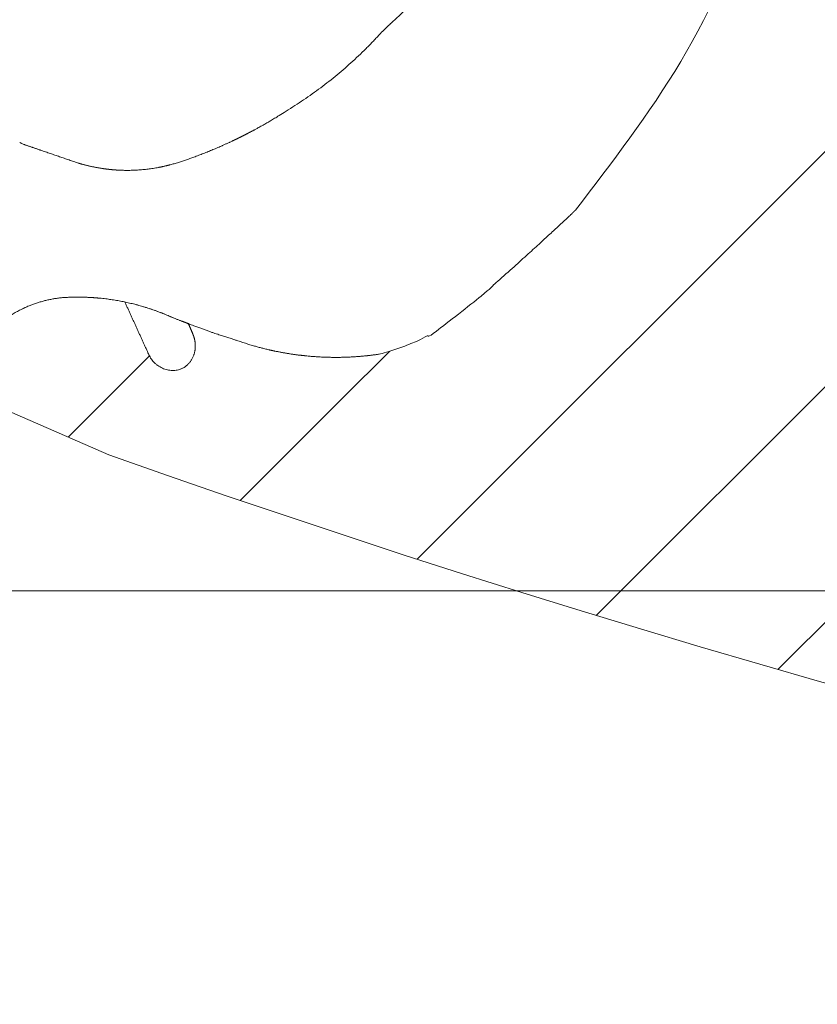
# Model space of a CAD drawing. Header units: metres. Extents: x -111 to 152, y -132 to 99.
# Tile 107 of 256: x -20.19 to -19.741, y -13.058 to -12.503. Entities that reach past the tile are written whole.
import ezdxf

# ---------------------------------------------------------------- set-up
doc = ezdxf.new("R2010")
doc.units = ezdxf.units.M
doc.linetypes.add('Achsen 01', pattern=[5.2915312, 3.175, -1.0580624, 0.3527044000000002, -0.7057644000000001])
doc.linetypes.add('gestrichelt - 01', pattern=[1.9999999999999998, 0.9999999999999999, -0.9999999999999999])
for name, color, linetype, lineweight in [('_EG (2D)', 7, 'Continuous', 9), ('_GRU (2D)', 7, 'Continuous', 9), ('AV1-Schnitt Achsen', 7, 'Achsen 01', 18)]:
    doc.layers.add(name, color=color, linetype=linetype, lineweight=lineweight)
doc.layers.add('AV1-Arbeitsbühne', color=7, linetype='gestrichelt - 01', lineweight=9, true_color=0xf20884)
doc.layers.add('AV1-Einrichtung', color=7, linetype='Continuous', lineweight=9, true_color=0xa6a6a6)

# ---------------------------------------------------------------- blocks, each defined once
blk = doc.blocks.new('Group-296')
at = {"color": 255, "transparency": 33554687}
blk.add_wipeout([(-20.131072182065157, -12.662254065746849), (-20.117786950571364, -12.69143558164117), (-20.116700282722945, -12.693594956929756), (-20.115282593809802, -12.695552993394), (-20.113570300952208, -12.697259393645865), (-20.11160738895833, -12.698670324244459), (-20.1094442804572, -12.699749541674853), (-20.10713654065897, -12.700469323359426), (-20.104743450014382, -12.70081117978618), (-20.10232648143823, -12.700766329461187), (-20.100773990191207, -12.700401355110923), (-20.099329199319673, -12.69988881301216), (-20.097992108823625, -12.699228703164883), (-20.09676271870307, -12.698421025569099), (-20.095641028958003, -12.697465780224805), (-20.09462703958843, -12.696362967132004), (-20.09372075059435, -12.695112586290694), (-20.092922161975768, -12.693714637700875), (-20.092523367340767, -12.69280697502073), (-20.092186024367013, -12.691887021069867), (-20.091910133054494, -12.690954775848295), (-20.09169569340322, -12.690010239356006), (-20.091542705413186, -12.689053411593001), (-20.091451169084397, -12.688084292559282), (-20.091421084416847, -12.68710288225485), (-20.09145245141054, -12.686109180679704), (-20.091493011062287, -12.685419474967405), (-20.091563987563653, -12.68473633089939), (-20.09166538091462, -12.684059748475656), (-20.0917971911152, -12.683389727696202), (-20.091959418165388, -12.682726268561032), (-20.09215206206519, -12.68206937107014), (-20.0923751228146, -12.681419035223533), (-20.092628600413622, -12.680775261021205), (-20.09525917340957, -12.67453654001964), (-20.105159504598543, -12.670605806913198), (-20.108294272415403, -12.669265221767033), (-20.111463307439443, -12.66800778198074), (-20.11466440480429, -12.66683436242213), (-20.117895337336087, -12.665745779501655), (-20.121153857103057, -12.664742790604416), (-20.124437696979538, -12.663826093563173), (-20.127744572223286, -12.662996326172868)], dxfattribs=at).dxf.layer = 'AV1-Einrichtung'
at = {"layer": 'AV1-Einrichtung', "transparency": 33554687}
blk.add_rational_spline([(-20.13107218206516, -12.66225406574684), (-20.12442956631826, -12.676844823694), (-20.11778695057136, -12.69143558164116), (-20.11354323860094, -12.70187790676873), (-20.10232648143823, -12.70076632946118), (-20.09590111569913, -12.69960156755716), (-20.09292216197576, -12.69371463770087), (-20.09120408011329, -12.69010856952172), (-20.09145245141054, -12.6861091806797), (-20.09155385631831, -12.68333723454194), (-20.09262860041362, -12.6807752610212), (-20.0939438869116, -12.67765590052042), (-20.09525917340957, -12.67453654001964), (-20.10020933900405, -12.67257117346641), (-20.10515950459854, -12.67060580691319), (-20.11767359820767, -12.66505779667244), (-20.13107218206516, -12.66225406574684)], [1, 1, 1, 0.8010296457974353, 1, 1, 1, 1, 1, 1, 1, 1, 1, 1, 1, 0.9944388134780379, 1], degree=2, knots=[0, 0, 0, 0.2659940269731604, 0.2659940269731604, 0.4158006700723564, 0.4158006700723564, 0.5241463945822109, 0.5241463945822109, 0.5897416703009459, 0.5897416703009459, 0.6351481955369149, 0.6351481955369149, 0.6904760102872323, 0.6904760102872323, 0.7775220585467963, 0.7775220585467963, 1, 1, 1], dxfattribs=at)
at = {"color": 255, "transparency": 33554687}
blk.add_wipeout([(-19.877417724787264, -12.610468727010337), (-19.870313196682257, -12.603318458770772), (-19.863267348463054, -12.596135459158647), (-19.856280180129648, -12.588919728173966), (-19.849351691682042, -12.581671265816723), (-19.842481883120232, -12.57439007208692), (-19.835670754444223, -12.56707614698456), (-19.828918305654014, -12.559729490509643), (-19.822224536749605, -12.552350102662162), (-19.815918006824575, -12.54532531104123), (-19.810327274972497, -12.53904244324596), (-19.805452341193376, -12.533501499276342), (-19.801293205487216, -12.528702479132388), (-19.79784986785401, -12.524645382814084), (-19.79512232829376, -12.521330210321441), (-19.79311058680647, -12.518756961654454), (-19.791814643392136, -12.516925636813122), (-19.79092105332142, -12.515532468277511), (-19.790116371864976, -12.514273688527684), (-19.789400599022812, -12.51314929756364), (-19.78877373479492, -12.512159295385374), (-19.788235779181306, -12.51130368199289), (-19.787786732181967, -12.510582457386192), (-19.78742659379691, -12.509995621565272), (-19.78715536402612, -12.509543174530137), (-19.785217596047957, -12.505859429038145), (-19.78340112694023, -12.50212901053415), (-19.781705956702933, -12.498351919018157), (-19.780132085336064, -12.494528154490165), (-19.778679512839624, -12.490657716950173), (-19.77734823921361, -12.486740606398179), (-19.776138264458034, -12.482776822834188), (-19.77504958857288, -12.478766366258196), (-19.774420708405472, -12.47404575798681), (-19.773926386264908, -12.46932156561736), (-19.773566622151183, -12.464593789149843), (-19.7733414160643, -12.45986242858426), (-19.773250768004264, -12.455127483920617), (-19.773294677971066, -12.450388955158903), (-19.77347314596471, -12.44564684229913), (-19.7737861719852, -12.440901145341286), (-19.77450893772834, -12.433811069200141), (-19.77500718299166, -12.430120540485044), (-19.77558606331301, -12.426447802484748), (-19.776245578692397, -12.422792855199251), (-19.776985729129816, -12.41915569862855), (-19.777806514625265, -12.415536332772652), (-19.77870793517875, -12.411934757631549), (-19.77968999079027, -12.408350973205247), (-19.780752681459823, -12.404784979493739), (-19.78125111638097, -12.403326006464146), (-19.781772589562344, -12.401773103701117), (-19.782317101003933, -12.400126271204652), (-19.78288465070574, -12.398385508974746), (-19.783475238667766, -12.396550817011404), (-19.78408886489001, -12.39462219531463), (-19.78472552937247, -12.392599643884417), (-19.785385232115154, -12.390483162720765), (-19.786139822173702, -12.388137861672), (-19.787061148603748, -12.385428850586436), (-19.788149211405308, -12.382356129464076), (-19.78940401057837, -12.378919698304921), (-19.79082554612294, -12.375119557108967), (-19.792413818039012, -12.370955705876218), (-19.794168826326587, -12.366428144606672), (-19.796090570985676, -12.361536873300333), (-19.797494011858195, -12.358246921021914), (-19.798803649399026, -12.354927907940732), (-19.80001948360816, -12.351579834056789), (-19.80114151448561, -12.348202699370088), (-19.802169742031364, -12.344796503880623), (-19.803104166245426, -12.341361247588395), (-19.8039447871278, -12.337896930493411), (-19.80469160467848, -12.334403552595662), (-19.80527151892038, -12.331294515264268), (-19.805813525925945, -12.327907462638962), (-19.806265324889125, -12.32451498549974), (-19.80662691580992, -12.321117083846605), (-19.80689829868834, -12.317713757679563), (-19.80707947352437, -12.314305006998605), (-19.807170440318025, -12.31089083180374), (-19.80717119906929, -12.307471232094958), (-19.807081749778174, -12.304046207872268), (-19.806879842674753, -12.30030911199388), (-19.806581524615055, -12.297817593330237), (-19.806193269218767, -12.295349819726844), (-19.805715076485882, -12.292905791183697), (-19.805146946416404, -12.2904855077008), (-19.804488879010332, -12.288088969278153), (-19.803740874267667, -12.285716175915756), (-19.80290293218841, -12.283367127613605), (-19.801975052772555, -12.281041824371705), (-19.801601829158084, -12.280173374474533), (-19.800981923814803, -12.278801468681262), (-19.800332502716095, -12.277446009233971), (-19.799653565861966, -12.276106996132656), (-19.798945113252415, -12.274784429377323), (-19.798207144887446, -12.273478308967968), (-19.797439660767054, -12.272188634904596), (-19.796642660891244, -12.270915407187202), (-19.795816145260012, -12.269658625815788), (-19.792465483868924, -12.264389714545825), (-19.789218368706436, -12.259074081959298), (-19.78607479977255, -12.253711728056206), (-19.78303477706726, -12.248302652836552), (-19.78009830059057, -12.242846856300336), (-19.77726537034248, -12.237344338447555), (-19.77453598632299, -12.231795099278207), (-19.771910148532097, -12.2261991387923), (-19.76949414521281, -12.220915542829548), (-19.76739426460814, -12.21630339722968), (-19.765610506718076, -12.212362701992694), (-19.76414287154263, -12.209093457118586), (-19.762991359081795, -12.206495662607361), (-19.76215596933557, -12.204569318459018), (-19.76163670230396, -12.203314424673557), (-19.76143355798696, -12.202730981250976), (-19.761389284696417, -12.202484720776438), (-19.761346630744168, -12.202241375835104), (-19.761305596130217, -12.202000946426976), (-19.76126618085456, -12.201763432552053), (-19.7612283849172, -12.201528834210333), (-19.761192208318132, -12.201297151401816), (-19.761157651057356, -12.20106838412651), (-19.761124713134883, -12.200842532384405), (-19.76109318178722, -12.200618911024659), (-19.76106284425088, -12.200396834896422), (-19.761033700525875, -12.200176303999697), (-19.76100575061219, -12.199957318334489), (-19.760978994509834, -12.199739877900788), (-19.76095343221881, -12.199523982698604), (-19.760929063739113, -12.19930963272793), (-19.760905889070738, -12.199096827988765), (-19.7608836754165, -12.198883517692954), (-19.760862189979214, -12.198667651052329), (-19.760841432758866, -12.198449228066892), (-19.760821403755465, -12.198228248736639), (-19.760802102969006, -12.198004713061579), (-19.760783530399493, -12.197778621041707), (-19.76076568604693, -12.19754997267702), (-19.760748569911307, -12.197318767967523), (-19.760732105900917, -12.19706885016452), (-19.760716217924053, -12.196784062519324), (-19.760700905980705, -12.196464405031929), (-19.760686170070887, -12.196109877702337), (-19.760672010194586, -12.195720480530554), (-19.760658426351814, -12.195296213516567), (-19.76064541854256, -12.19483707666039), (-19.760632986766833, -12.194343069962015), (-19.760993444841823, -12.189902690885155), (-19.761721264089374, -12.185629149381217), (-19.76281644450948, -12.181522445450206), (-19.764278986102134, -12.177582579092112), (-19.766108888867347, -12.173809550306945), (-19.768306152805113, -12.170203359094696), (-19.77087077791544, -12.166764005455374), (-19.773802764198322, -12.16349148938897), (-19.776081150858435, -12.161315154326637), (-19.77842685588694, -12.159231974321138), (-19.78083987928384, -12.157241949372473), (-19.783320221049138, -12.155345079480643), (-19.785867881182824, -12.153541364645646), (-19.788482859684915, -12.151830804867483), (-19.791165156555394, -12.150213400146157), (-19.79391477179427, -12.148689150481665), (-19.800130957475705, -12.145086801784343), (-19.80640286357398, -12.141596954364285), (-19.8127304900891, -12.138219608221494), (-19.819113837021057, -12.134954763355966), (-19.825552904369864, -12.131802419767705), (-19.83204769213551, -12.128762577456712), (-19.838598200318, -12.12583523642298), (-19.845204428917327, -12.123020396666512), (-19.854970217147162, -12.118842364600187), (-19.86413491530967, -12.1149674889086), (-19.87269852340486, -12.111395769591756), (-19.88066104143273, -12.108127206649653), (-19.88802246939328, -12.105161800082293), (-19.894782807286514, -12.102499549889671), (-19.900942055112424, -12.100140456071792), (-19.906500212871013, -12.098084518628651), (-19.91183146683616, -12.096166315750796), (-19.91731000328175, -12.094220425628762), (-19.922935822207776, -12.092246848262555), (-19.928708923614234, -12.090245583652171), (-19.934629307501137, -12.088216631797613), (-19.940696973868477, -12.086159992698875), (-19.94691192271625, -12.084075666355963), (-19.95327415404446, -12.081963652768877), (-19.95934099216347, -12.079958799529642), (-19.96466976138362, -12.078195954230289), (-19.969260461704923, -12.076675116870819), (-19.97311309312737, -12.075396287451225), (-19.976227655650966, -12.07435946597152), (-19.97860414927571, -12.073564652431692), (-19.9802425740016, -12.073011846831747), (-19.981142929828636, -12.072701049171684), (-19.981718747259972, -12.072492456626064), (-19.982383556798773, -12.072246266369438), (-19.983137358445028, -12.071962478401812), (-19.983980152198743, -12.071641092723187), (-19.984911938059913, -12.07128210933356), (-19.985932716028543, -12.070885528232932), (-19.98704248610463, -12.070451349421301), (-19.988241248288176, -12.069979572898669), (-19.995296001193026, -12.066874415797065), (-20.001871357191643, -12.063263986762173), (-20.00796731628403, -12.059148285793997), (-20.01358387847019, -12.054527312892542), (-20.018721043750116, -12.049401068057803), (-20.023378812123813, -12.043769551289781), (-20.02755718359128, -12.037632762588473), (-20.031256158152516, -12.030990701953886), (-20.032039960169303, -12.02986826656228), (-20.03332190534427, -12.02814730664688), (-20.03510199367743, -12.025827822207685), (-20.03738022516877, -12.022909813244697), (-20.040156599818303, -12.019393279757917), (-20.04343111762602, -12.015278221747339), (-20.04720377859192, -12.01056463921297), (-20.051474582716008, -12.005252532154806), (-20.052741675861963, -12.004290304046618), (-20.054028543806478, -12.003359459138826), (-20.05533518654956, -12.002459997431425), (-20.056661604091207, -12.001591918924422), (-20.05800779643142, -12.000755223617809), (-20.059373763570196, -11.999949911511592), (-20.060759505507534, -11.999175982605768), (-20.062165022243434, -11.998433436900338), (-20.07901128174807, -11.99246314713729), (-20.087718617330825, -11.992325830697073), (-20.096707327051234, -11.992671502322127), (-20.105977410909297, -11.993500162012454), (-20.11552886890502, -11.994811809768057), (-20.1253617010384, -11.996606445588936), (-20.135475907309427, -11.998884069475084), (-20.145871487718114, -12.001644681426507), (-20.15654844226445, -12.004888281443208), (-20.170656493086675, -12.011018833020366), (-20.184545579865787, -12.017533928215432), (-20.198215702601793, -12.0244335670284), (-20.211666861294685, -12.031717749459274), (-20.224899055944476, -12.039386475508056), (-20.237912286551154, -12.047439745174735), (-20.250706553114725, -12.055877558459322), (-20.263281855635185, -12.064699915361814), (-20.264419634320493, -12.065588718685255), (-20.26596923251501, -12.066813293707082), (-20.26793065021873, -12.068373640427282), (-20.270303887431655, -12.070269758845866), (-20.27308894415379, -12.07250164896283), (-20.276285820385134, -12.07506931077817), (-20.279894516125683, -12.077972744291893), (-20.283915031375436, -12.081211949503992), (-20.287923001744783, -12.084445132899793), (-20.291494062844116, -12.087330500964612), (-20.294628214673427, -12.089868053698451), (-20.297325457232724, -12.092057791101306), (-20.299585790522, -12.09389971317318), (-20.301409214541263, -12.095393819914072), (-20.3027957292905, -12.096540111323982), (-20.303745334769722, -12.097338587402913), (-20.304538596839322, -12.098021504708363), (-20.30545608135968, -12.098821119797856), (-20.306497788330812, -12.099737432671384), (-20.307663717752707, -12.100770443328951), (-20.308953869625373, -12.101920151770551), (-20.310368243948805, -12.103186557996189), (-20.311906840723, -12.104569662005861), (-20.313569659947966, -12.106069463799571), (-20.31534035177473, -12.107686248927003), (-20.317202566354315, -12.109420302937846), (-20.31915630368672, -12.111271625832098), (-20.321201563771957, -12.113240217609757), (-20.323338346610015, -12.115326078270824), (-20.325566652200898, -12.117529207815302), (-20.327886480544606, -12.11984960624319), (-20.33029783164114, -12.122287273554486), (-20.344409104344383, -12.13639854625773), (-20.34684677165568, -12.138809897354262), (-20.349167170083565, -12.141129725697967), (-20.35137029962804, -12.143358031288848), (-20.35345616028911, -12.145494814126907), (-20.355424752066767, -12.147540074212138), (-20.357276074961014, -12.149493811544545), (-20.359010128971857, -12.15135602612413), (-20.36062691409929, -12.15312671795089), (-20.362126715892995, -12.154789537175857), (-20.363509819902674, -12.156328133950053), (-20.36477622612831, -12.157742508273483), (-20.365925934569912, -12.15903266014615), (-20.366958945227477, -12.160198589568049), (-20.36787525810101, -12.16124029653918), (-20.368674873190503, -12.162157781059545), (-20.36935779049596, -12.162951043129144), (-20.370156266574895, -12.163900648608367), (-20.37130255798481, -12.165287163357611), (-20.3727966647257, -12.16711058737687), (-20.374638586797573, -12.169370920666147), (-20.376828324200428, -12.172068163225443), (-20.379365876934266, -12.175202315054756), (-20.382251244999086, -12.178773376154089), (-20.385484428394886, -12.182781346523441), (-20.388723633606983, -12.186801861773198), (-20.391627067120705, -12.190410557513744), (-20.394194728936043, -12.19360743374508), (-20.396426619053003, -12.196392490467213), (-20.398322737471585, -12.198765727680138), (-20.399883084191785, -12.200727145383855), (-20.4011076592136, -12.202276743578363), (-20.401996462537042, -12.203414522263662), (-20.410829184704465, -12.216008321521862), (-20.419274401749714, -12.22881580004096), (-20.427332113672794, -12.241836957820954), (-20.435002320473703, -12.25507179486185), (-20.442285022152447, -12.268520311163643), (-20.449180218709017, -12.282182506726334), (-20.455687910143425, -12.296058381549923), (-20.46180809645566, -12.31014793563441), (-20.46551389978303, -12.320808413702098), (-20.467892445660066, -12.329013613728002), (-20.469902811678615, -12.337262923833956), (-20.47154499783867, -12.345556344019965), (-20.472819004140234, -12.353893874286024), (-20.473724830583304, -12.362275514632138), (-20.47426247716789, -12.370701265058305), (-20.474431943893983, -12.379171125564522), (-20.47423323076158, -12.387685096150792), (-20.46826294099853, -12.40453135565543), (-20.467519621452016, -12.405938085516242), (-20.46674513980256, -12.407324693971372), (-20.465939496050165, -12.408691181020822), (-20.465102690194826, -12.410037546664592), (-20.464234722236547, -12.411363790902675), (-20.463335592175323, -12.412669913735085), (-20.462405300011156, -12.413955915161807), (-20.461443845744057, -12.415221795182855), (-20.456131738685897, -12.419492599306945), (-20.451418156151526, -12.42326526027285), (-20.44730309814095, -12.426539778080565), (-20.443786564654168, -12.429316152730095), (-20.440868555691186, -12.43159438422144), (-20.438549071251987, -12.433374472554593), (-20.436828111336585, -12.434656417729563), (-20.435705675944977, -12.435440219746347), (-20.428988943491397, -12.439221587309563), (-20.42279881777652, -12.443458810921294), (-20.41713529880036, -12.44815189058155), (-20.411998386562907, -12.453300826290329), (-20.407388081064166, -12.458905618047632), (-20.403304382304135, -12.46496626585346), (-20.399747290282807, -12.47148276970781), (-20.396716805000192, -12.478455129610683), (-20.396245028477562, -12.479653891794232), (-20.395810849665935, -12.480763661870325), (-20.395414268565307, -12.481784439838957), (-20.395055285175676, -12.482716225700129), (-20.39473389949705, -12.483559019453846), (-20.39445011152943, -12.4843128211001), (-20.394203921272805, -12.4849776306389), (-20.393995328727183, -12.48555344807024), (-20.39368453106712, -12.486453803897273), (-20.393131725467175, -12.488092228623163), (-20.392336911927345, -12.490468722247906), (-20.39130009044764, -12.493583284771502), (-20.390021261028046, -12.49743591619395), (-20.388500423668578, -12.50202661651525), (-20.386737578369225, -12.507355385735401), (-20.38473272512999, -12.513422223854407), (-20.38273493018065, -12.519469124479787), (-20.380993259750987, -12.524738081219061), (-20.37950771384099, -12.529229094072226), (-20.378278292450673, -12.532942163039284), (-20.377304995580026, -12.535877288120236), (-20.376587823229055, -12.538034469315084), (-20.376126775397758, -12.53941370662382), (-20.375921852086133, -12.540015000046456), (-20.372152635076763, -12.55030311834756), (-20.36830869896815, -12.56056166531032), (-20.3643900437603, -12.570790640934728), (-20.360396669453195, -12.58099004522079), (-20.356328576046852, -12.591159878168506), (-20.352185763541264, -12.601300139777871), (-20.347968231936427, -12.611410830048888), (-20.34367598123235, -12.621491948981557), (-20.340859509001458, -12.62810143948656), (-20.337931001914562, -12.634654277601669), (-20.33489045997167, -12.641150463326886), (-20.331737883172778, -12.647589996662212), (-20.328473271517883, -12.653972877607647), (-20.325096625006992, -12.660299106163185), (-20.3216079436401, -12.666568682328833), (-20.318007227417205, -12.672781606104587), (-20.316478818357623, -12.675536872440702), (-20.314858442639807, -12.678223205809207), (-20.313146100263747, -12.680840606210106), (-20.31134179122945, -12.6833890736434), (-20.30944551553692, -12.685868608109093), (-20.30745727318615, -12.688279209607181), (-20.305377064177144, -12.690620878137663), (-20.3032048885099, -12.692893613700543), (-20.29987297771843, -12.695850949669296), (-20.29639119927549, -12.698433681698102), (-20.292759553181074, -12.700641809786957), (-20.28897803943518, -12.702475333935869), (-20.285046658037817, -12.703934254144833), (-20.280965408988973, -12.70501857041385), (-20.27673429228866, -12.705728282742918), (-20.272353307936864, -12.706063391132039), (-20.27185930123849, -12.706050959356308), (-20.271400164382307, -12.706037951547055), (-20.27097589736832, -12.706024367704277), (-20.270586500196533, -12.70601020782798), (-20.27023197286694, -12.705995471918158), (-20.26991231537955, -12.705980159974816), (-20.26962752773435, -12.70596427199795), (-20.269377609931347, -12.705947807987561), (-20.26914640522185, -12.70593069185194), (-20.268917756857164, -12.70591284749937), (-20.26869166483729, -12.70589427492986), (-20.26846812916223, -12.705874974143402), (-20.268247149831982, -12.705854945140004), (-20.268028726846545, -12.705834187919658), (-20.267812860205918, -12.705812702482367), (-20.267599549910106, -12.705790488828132), (-20.267386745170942, -12.705767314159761), (-20.267172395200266, -12.705742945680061), (-20.266956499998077, -12.705717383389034), (-20.266739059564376, -12.705690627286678), (-20.266520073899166, -12.705662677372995), (-20.266299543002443, -12.705633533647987), (-20.266077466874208, -12.70560319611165), (-20.265853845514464, -12.705571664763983), (-20.26562799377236, -12.705538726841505), (-20.26539922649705, -12.705504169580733), (-20.26516754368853, -12.705467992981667), (-20.264932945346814, -12.705430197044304), (-20.26469543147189, -12.70539078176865), (-20.26445500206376, -12.705349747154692), (-20.26421165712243, -12.705307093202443), (-20.26396539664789, -12.7052628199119), (-20.263381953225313, -12.705059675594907), (-20.262127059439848, -12.704540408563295), (-20.260200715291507, -12.70370501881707), (-20.257602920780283, -12.702553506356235), (-20.254333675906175, -12.701085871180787), (-20.250392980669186, -12.699302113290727), (-20.24578083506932, -12.697202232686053), (-20.240497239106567, -12.694786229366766), (-20.234901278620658, -12.692160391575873), (-20.229352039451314, -12.689431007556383), (-20.22384952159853, -12.686598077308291), (-20.21839372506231, -12.683661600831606), (-20.212984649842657, -12.680621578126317), (-20.207622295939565, -12.677478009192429), (-20.202306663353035, -12.674230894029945), (-20.197037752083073, -12.670880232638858), (-20.195779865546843, -12.670053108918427), (-20.194505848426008, -12.66925567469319), (-20.193215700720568, -12.668487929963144), (-20.191909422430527, -12.667749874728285), (-20.190587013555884, -12.667041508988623), (-20.189248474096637, -12.666362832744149), (-20.187893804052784, -12.665713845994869), (-20.18652300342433, -12.665094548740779), (-20.185654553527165, -12.664721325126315), (-20.183323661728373, -12.663792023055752), (-20.180970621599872, -12.66295306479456), (-20.178595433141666, -12.662204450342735), (-20.176198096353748, -12.661546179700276), (-20.173778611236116, -12.660978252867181), (-20.171336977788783, -12.660500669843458), (-20.16887319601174, -12.6601134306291), (-20.166387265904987, -12.65981653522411), (-20.16265017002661, -12.659614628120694), (-20.159221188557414, -12.659525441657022), (-20.155798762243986, -12.659526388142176), (-20.15238289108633, -12.659617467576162), (-20.148973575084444, -12.65979867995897), (-20.14557081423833, -12.660070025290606), (-20.142174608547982, -12.66043150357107), (-20.138784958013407, -12.660883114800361), (-20.135401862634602, -12.66142485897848), (-20.132292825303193, -12.66200477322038), (-20.128795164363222, -12.662752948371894), (-20.12532778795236, -12.66359453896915), (-20.121890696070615, -12.66452954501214), (-20.11848388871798, -12.665557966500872), (-20.115107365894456, -12.666679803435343), (-20.111761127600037, -12.667895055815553), (-20.10844517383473, -12.669203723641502), (-20.10515950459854, -12.670605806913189), (-20.100268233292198, -12.672527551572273), (-20.095740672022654, -12.674282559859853), (-20.091576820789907, -12.675870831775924), (-20.087776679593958, -12.677292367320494), (-20.084340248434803, -12.678547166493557), (-20.081267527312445, -12.67963522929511), (-20.07855851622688, -12.680556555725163), (-20.07621321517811, -12.68131114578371), (-20.07409673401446, -12.681970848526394), (-20.072074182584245, -12.682607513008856), (-20.070145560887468, -12.683221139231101), (-20.068310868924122, -12.683811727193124), (-20.066570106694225, -12.684379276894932), (-20.064923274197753, -12.68492378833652), (-20.063370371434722, -12.685445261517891), (-20.06191139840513, -12.685943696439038), (-20.0583424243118, -12.687007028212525), (-20.054756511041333, -12.68798954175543), (-20.051153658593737, -12.688891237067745), (-20.047533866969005, -12.689712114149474), (-20.043897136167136, -12.690452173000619), (-20.040243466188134, -12.691111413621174), (-20.036572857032, -12.691689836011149), (-20.03288530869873, -12.692187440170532), (-20.025795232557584, -12.69291020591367), (-20.021043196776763, -12.693223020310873), (-20.01629655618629, -12.693401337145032), (-20.01155531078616, -12.693445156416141), (-20.006819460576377, -12.693354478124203), (-20.00208900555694, -12.693129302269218), (-19.99736394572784, -12.692769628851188), (-19.992644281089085, -12.692275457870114), (-19.987930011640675, -12.691646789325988), (-19.98391325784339, -12.69055563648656), (-19.979944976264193, -12.689343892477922), (-19.97602516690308, -12.688011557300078), (-19.972153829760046, -12.686558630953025), (-19.968330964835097, -12.684985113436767), (-19.964556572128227, -12.6832910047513), (-19.96083065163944, -12.68147630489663), (-19.957153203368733, -12.67954101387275), (-19.956700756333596, -12.679269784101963), (-19.956113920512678, -12.678909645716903), (-19.955392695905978, -12.678460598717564), (-19.954537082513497, -12.67792264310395), (-19.953547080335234, -12.67729577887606), (-19.952422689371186, -12.676580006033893), (-19.951163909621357, -12.675775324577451), (-19.949770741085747, -12.674881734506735), (-19.94793941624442, -12.6735857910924), (-19.945366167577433, -12.671574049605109), (-19.942050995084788, -12.66884651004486), (-19.937993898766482, -12.665403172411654), (-19.933194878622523, -12.661244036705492), (-19.927653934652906, -12.656369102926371), (-19.921371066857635, -12.650778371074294), (-19.914346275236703, -12.644471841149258), (-19.90731559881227, -12.638126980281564), (-19.901015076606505, -12.632421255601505), (-19.8954447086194, -12.627354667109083), (-19.890604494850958, -12.622927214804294), (-19.886494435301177, -12.61913889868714), (-19.88311452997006, -12.615989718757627), (-19.880464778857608, -12.613479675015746), (-19.87854518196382, -12.611608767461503)], dxfattribs=at).dxf.layer = 'AV1-Einrichtung'
at = {"layer": 'AV1-Einrichtung', "transparency": 33554687}
blk.add_open_spline([(-19.87741772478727, -12.61046872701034), (-19.84888225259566, -12.5819331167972), (-19.79556682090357, -12.52276708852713), (-19.78806246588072, -12.51108418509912), (-19.78715536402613, -12.50954317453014), (-19.77916169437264, -12.49490153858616), (-19.77504958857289, -12.4787663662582), (-19.77226495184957, -12.45989110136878), (-19.77378617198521, -12.44090114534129), (-19.77414755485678, -12.43735610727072), (-19.77450893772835, -12.43381106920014), (-19.77634064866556, -12.41901337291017), (-19.78075268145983, -12.40478497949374), (-19.782700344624, -12.39913694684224), (-19.78807011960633, -12.3818293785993), (-19.79609057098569, -12.36153687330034), (-19.80189194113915, -12.34843518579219), (-19.80469160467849, -12.33440355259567), (-19.80498156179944, -12.33284903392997), (-19.80527151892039, -12.33129451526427), (-19.80761996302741, -12.31775715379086), (-19.80708174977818, -12.30404620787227), (-19.80698079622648, -12.30217765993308), (-19.80687984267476, -12.30030911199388), (-19.80586644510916, -12.29029554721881), (-19.80197505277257, -12.28104182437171), (-19.80178844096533, -12.28060759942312), (-19.80160182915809, -12.28017337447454), (-19.7991812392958, -12.27465285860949), (-19.79581614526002, -12.26965862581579), (-19.78220640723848, -12.24867642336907), (-19.76161388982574, -12.20372185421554), (-19.76125322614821, -12.20174010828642), (-19.76099620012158, -12.1999449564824), (-19.76081557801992, -12.19824869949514), (-19.76068156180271, -12.19638883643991), (-19.76063298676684, -12.19434306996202), (-19.76134009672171, -12.17624787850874), (-19.77380276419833, -12.16349148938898), (-19.78278167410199, -12.15459983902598), (-19.79391477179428, -12.14868915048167), (-19.81866807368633, -12.13405475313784), (-19.84520442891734, -12.12302039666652), (-19.8854697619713, -12.10570195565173), (-19.92753066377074, -12.09046708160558), (-19.9790176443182, -12.07346022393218), (-19.98326821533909, -12.07194187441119), (-19.98824124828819, -12.06997957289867), (-20.01741905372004, -12.05856948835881), (-20.03125615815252, -12.03099070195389), (-20.03339507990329, -12.02769800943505), (-20.05147458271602, -12.00525253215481), (-20.0565034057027, -12.00134085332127), (-20.06216502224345, -11.99843343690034), (-20.07058815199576, -11.99544829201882), (-20.07901128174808, -11.99246314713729), (-20.11327787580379, -11.99094790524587), (-20.15654844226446, -12.00488828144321), (-20.21341857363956, -12.02864140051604), (-20.2632818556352, -12.06469991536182), (-20.26700933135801, -12.06758358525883), (-20.30082073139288, -12.09484031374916), (-20.30666993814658, -12.09983686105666), (-20.32046938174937, -12.11230206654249), (-20.33029783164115, -12.12228727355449), (-20.33735346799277, -12.12934290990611), (-20.34440910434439, -12.13639854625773), (-20.35439431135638, -12.14622699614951), (-20.3668595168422, -12.16002643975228), (-20.37185606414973, -12.16587564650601), (-20.39911279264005, -12.19968704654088), (-20.40199646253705, -12.20341452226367), (-20.43810236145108, -12.25336236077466), (-20.46180809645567, -12.31014793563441), (-20.46366099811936, -12.31547817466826), (-20.46551389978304, -12.3208084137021), (-20.47576444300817, -12.35354099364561), (-20.47423323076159, -12.3876850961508), (-20.47124808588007, -12.39610822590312), (-20.46826294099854, -12.40453135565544), (-20.46535198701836, -12.41019851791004), (-20.46144384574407, -12.41522179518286), (-20.43899836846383, -12.43330129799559), (-20.43570567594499, -12.43544021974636), (-20.40778553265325, -12.44965397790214), (-20.39671680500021, -12.47845512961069), (-20.39475450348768, -12.4834281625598), (-20.3932361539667, -12.48767873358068), (-20.37622929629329, -12.53916571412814), (-20.37592185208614, -12.54001500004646), (-20.36099442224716, -12.58122661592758), (-20.34367598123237, -12.62149194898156), (-20.33263416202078, -12.64804321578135), (-20.31800722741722, -12.6727816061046), (-20.31207752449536, -12.68394053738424), (-20.3032048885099, -12.69289361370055), (-20.290176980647, -12.70547216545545), (-20.27235330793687, -12.70606339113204), (-20.27030754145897, -12.70601481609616), (-20.26844767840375, -12.70588079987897), (-20.26675142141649, -12.70570017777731), (-20.26495626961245, -12.70544315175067), (-20.26297452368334, -12.70508248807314), (-20.21801995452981, -12.6844899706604), (-20.19703775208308, -12.67088023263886), (-20.19203846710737, -12.66751235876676), (-20.18652300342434, -12.66509454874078), (-20.18608877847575, -12.66490793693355), (-20.18565455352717, -12.66472132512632), (-20.17637528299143, -12.66082342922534), (-20.166387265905, -12.65981653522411), (-20.16451871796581, -12.65971558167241), (-20.16265017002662, -12.6596146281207), (-20.14892113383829, -12.65907761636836), (-20.13540186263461, -12.66142485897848), (-20.13384734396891, -12.66171481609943), (-20.1322928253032, -12.66200477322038), (-20.1182416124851, -12.66481064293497), (-20.10515950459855, -12.67060580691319), (-20.0848669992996, -12.67862625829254), (-20.06755943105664, -12.68399603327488), (-20.06191139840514, -12.68594369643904), (-20.04766938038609, -12.69035865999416), (-20.03288530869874, -12.69218744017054), (-20.02934027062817, -12.69254882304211), (-20.0257952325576, -12.69291020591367), (-20.00677629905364, -12.69443045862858), (-19.98793001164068, -12.69164678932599), (-19.9717660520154, -12.68752336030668), (-19.95715320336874, -12.67954101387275), (-19.95561219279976, -12.67863391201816), (-19.94392928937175, -12.67112955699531), (-19.88476326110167, -12.61781412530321), (-19.87854518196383, -12.61160876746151), (-19.87798145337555, -12.61103874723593), (-19.87741772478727, -12.61046872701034)], degree=2, knots=[0, 0, 0, 7.94194553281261e-05, 0.0001588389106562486, 0.0002382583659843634, 0.0002382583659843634, 0.00097915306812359, 0.00097915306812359, 0.001828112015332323, 0.001828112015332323, 0.00198690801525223, 0.00198690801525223, 0.00265136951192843, 0.00265136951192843, 0.002917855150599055, 0.003184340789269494, 0.003184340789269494, 0.003359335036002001, 0.003359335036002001, 0.003378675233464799, 0.003378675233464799, 0.003546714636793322, 0.003546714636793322, 0.00356963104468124, 0.00356963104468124, 0.003692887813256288, 0.003692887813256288, 0.003698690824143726, 0.003698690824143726, 0.003772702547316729, 0.003772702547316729, 0.004080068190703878, 0.004387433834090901, 0.004694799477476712, 0.005002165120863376, 0.005309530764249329, 0.005616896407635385, 0.005616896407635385, 0.008336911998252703, 0.008336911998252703, 0.01026424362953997, 0.01026424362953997, 0.01466110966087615, 0.01466110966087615, 0.02136704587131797, 0.0280729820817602, 0.03477891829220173, 0.04148485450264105, 0.04148485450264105, 0.08078265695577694, 0.08078265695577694, 0.08578339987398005, 0.08578339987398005, 0.08688883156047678, 0.08688883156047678, 0.08844097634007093, 0.08844097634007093, 0.09439845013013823, 0.09439845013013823, 0.1024750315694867, 0.1024750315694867, 0.1030935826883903, 0.1037121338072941, 0.1043306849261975, 0.1049492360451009, 0.1049492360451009, 0.1053897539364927, 0.1053897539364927, 0.1060083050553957, 0.1066268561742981, 0.107245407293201, 0.1078639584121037, 0.1078639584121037, 0.1159531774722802, 0.1159531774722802, 0.1166950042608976, 0.1166950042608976, 0.1212039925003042, 0.1212039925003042, 0.1223829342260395, 0.1223829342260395, 0.1232234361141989, 0.1232234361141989, 0.1270296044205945, 0.1270296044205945, 0.1573999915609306, 0.1573999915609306, 0.1626622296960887, 0.1679244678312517, 0.1731867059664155, 0.1731867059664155, 0.4285541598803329, 0.4285541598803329, 0.5960872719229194, 0.5960872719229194, 0.6697515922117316, 0.6697515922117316, 0.7755848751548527, 0.7755848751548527, 0.7877289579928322, 0.7998730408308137, 0.8120171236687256, 0.8241612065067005, 0.8363052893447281, 0.8484493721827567, 0.8484493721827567, 0.851376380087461, 0.851376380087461, 0.8516060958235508, 0.8516060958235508, 0.8564979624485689, 0.8564979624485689, 0.8574098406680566, 0.8574098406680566, 0.8641051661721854, 0.8641051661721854, 0.8648767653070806, 0.8648767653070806, 0.8718683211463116, 0.8718683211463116, 0.8825304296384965, 0.8931925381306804, 0.8931925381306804, 0.9198024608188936, 0.9198024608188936, 0.9261677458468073, 0.9261677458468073, 0.9602494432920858, 0.9602494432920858, 0.9900927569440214, 0.9900927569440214, 0.9932976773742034, 0.9965025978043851, 0.9997075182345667, 0.9997075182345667, 1, 1, 1], dxfattribs=at)
at = {"color": 255, "transparency": 33554687}
blk.add_wipeout([(-19.895685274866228, -12.27348952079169), (-19.89551292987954, -12.273835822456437), (-19.895339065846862, -12.274188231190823), (-19.895163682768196, -12.274546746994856), (-19.89498678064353, -12.27491136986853), (-19.89480835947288, -12.275282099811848), (-19.89462841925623, -12.275658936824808), (-19.894446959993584, -12.27604188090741), (-19.894263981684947, -12.276430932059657), (-19.894015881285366, -12.276986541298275), (-19.89363905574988, -12.277869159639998), (-19.893133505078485, -12.27907878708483), (-19.89249922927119, -12.28061542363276), (-19.89173622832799, -12.282479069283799), (-19.89084450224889, -12.28466972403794), (-19.889824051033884, -12.28718738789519), (-19.888674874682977, -12.29003206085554), (-19.887379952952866, -12.293558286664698), (-19.886145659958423, -12.297102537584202), (-19.88497199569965, -12.300664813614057), (-19.883858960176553, -12.30424511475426), (-19.882806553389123, -12.307843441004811), (-19.881814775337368, -12.311459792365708), (-19.880883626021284, -12.315094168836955), (-19.88001310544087, -12.318746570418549), (-19.8795893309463, -12.321401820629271), (-19.8792358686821, -12.324061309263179), (-19.878952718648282, -12.32672503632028), (-19.878739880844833, -12.329393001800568), (-19.87859735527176, -12.332065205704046), (-19.878525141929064, -12.334741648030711), (-19.878523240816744, -12.337422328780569), (-19.878591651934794, -12.340107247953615), (-19.878708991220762, -12.34269211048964), (-19.878896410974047, -12.345272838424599), (-19.879153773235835, -12.34784753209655), (-19.879480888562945, -12.35041429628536), (-19.8798775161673, -12.352971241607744), (-19.880343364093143, -12.355516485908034), (-19.880878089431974, -12.358048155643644), (-19.881481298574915, -12.360564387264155), (-19.8819533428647, -12.362403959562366), (-19.882459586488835, -12.364234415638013), (-19.88299985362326, -12.366055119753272), (-19.88357395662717, -12.367865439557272), (-19.884181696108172, -12.369664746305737), (-19.884822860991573, -12.371452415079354), (-19.885497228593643, -12.37322782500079), (-19.886204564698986, -12.374990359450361), (-19.88741542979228, -12.378198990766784), (-19.888667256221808, -12.381391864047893), (-19.88995983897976, -12.384568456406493), (-19.891292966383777, -12.387728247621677), (-19.892666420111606, -12.390870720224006), (-19.89407997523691, -12.393995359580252), (-19.89553340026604, -12.3971016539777), (-19.89702645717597, -12.400189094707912), (-19.901051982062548, -12.408379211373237), (-19.902577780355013, -12.411401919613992), (-19.904167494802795, -12.414391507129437), (-19.90582040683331, -12.417346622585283), (-19.907535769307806, -12.420265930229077), (-19.909312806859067, -12.423148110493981), (-19.911150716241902, -12.425991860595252), (-19.913048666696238, -12.428795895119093), (-19.9150058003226, -12.431558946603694), (-19.921008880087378, -12.439845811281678), (-19.921501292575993, -12.440521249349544), (-19.92199777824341, -12.441193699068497), (-19.922498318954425, -12.441863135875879), (-19.923002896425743, -12.442529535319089), (-19.923511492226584, -12.443192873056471), (-19.92402408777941, -12.443853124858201), (-19.924540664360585, -12.444510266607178), (-19.925061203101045, -12.445164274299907), (-19.925752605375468, -12.446027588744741), (-19.926102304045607, -12.446464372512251), (-19.92645187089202, -12.446901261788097), (-19.92680130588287, -12.44733825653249), (-19.92715060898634, -12.447775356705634), (-19.92749978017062, -12.448212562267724), (-19.92784881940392, -12.448649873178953), (-19.928197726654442, -12.449087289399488), (-19.928546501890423, -12.4495248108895), (-19.929900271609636, -12.451107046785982), (-19.931369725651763, -12.452823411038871), (-19.932954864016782, -12.454673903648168), (-19.9346556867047, -12.456658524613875), (-19.936472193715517, -12.458777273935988), (-19.938404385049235, -12.46103015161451), (-19.940452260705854, -12.463417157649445), (-19.942615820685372, -12.465938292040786), (-19.94500345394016, -12.46866753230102), (-19.947723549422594, -12.47167885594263), (-19.95077610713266, -12.474972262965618), (-19.95416112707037, -12.478547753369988), (-19.95787860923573, -12.48240532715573), (-19.961928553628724, -12.486544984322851), (-19.966310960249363, -12.49096672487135), (-19.97102582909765, -12.495670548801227), (-19.97330093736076, -12.497827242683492), (-19.97544674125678, -12.499855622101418), (-19.977463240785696, -12.501755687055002), (-19.979350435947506, -12.503527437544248), (-19.981108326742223, -12.505170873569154), (-19.98273691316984, -12.506685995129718), (-19.984236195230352, -12.508072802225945), (-19.985606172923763, -12.509331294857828), (-19.991555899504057, -12.515722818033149), (-19.997702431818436, -12.5218749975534), (-20.004045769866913, -12.527787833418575), (-20.010585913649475, -12.533461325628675), (-20.01732286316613, -12.538895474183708), (-20.024256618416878, -12.544090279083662), (-20.031387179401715, -12.549045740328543), (-20.03871454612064, -12.553761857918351), (-20.039797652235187, -12.554459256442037), (-20.04081236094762, -12.555110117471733), (-20.04175867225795, -12.555714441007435), (-20.04263658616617, -12.556272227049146), (-20.043446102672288, -12.556783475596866), (-20.04418722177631, -12.557248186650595), (-20.044859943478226, -12.55766636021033), (-20.045464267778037, -12.558037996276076), (-20.046026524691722, -12.558381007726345), (-20.046573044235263, -12.558713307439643), (-20.04710382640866, -12.559034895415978), (-20.04761887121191, -12.559345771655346), (-20.04811817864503, -12.559645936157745), (-20.048601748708, -12.559935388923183), (-20.049069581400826, -12.560214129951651), (-20.04952167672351, -12.56048215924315), (-20.049984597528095, -12.560754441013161), (-20.05048490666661, -12.561045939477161), (-20.051022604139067, -12.561356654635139), (-20.051597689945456, -12.561686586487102), (-20.052210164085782, -12.562035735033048), (-20.05286002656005, -12.562404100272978), (-20.05354727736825, -12.562791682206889), (-20.054271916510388, -12.563198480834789), (-20.054986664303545, -12.56359816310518), (-20.05564424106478, -12.563964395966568), (-20.056244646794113, -12.564297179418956), (-20.056787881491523, -12.564596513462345), (-20.057273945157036, -12.56486239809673), (-20.057702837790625, -12.565094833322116), (-20.058074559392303, -12.565293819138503), (-20.058389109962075, -12.56545935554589), (-20.062440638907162, -12.567591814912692), (-20.066524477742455, -12.56965187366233), (-20.07064062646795, -12.571639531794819), (-20.074789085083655, -12.57355478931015), (-20.07896985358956, -12.57539764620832), (-20.08318293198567, -12.577168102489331), (-20.087428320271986, -12.57886615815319), (-20.09170601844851, -12.58049181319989), (-20.0924926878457, -12.580780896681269), (-20.093220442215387, -12.58104700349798), (-20.093889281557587, -12.581290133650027), (-20.09449920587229, -12.581510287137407), (-20.095050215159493, -12.581707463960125), (-20.095542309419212, -12.581881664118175), (-20.09597548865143, -12.582032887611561), (-20.096349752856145, -12.58216113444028), (-20.1039221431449, -12.584573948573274), (-20.111502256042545, -12.586366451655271), (-20.119090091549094, -12.587538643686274), (-20.126685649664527, -12.58809052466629), (-20.134288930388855, -12.58802209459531), (-20.14189993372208, -12.587333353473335), (-20.1495186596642, -12.58602430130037), (-20.15714510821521, -12.58409493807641), (-20.18749578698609, -12.573683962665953), (-20.187801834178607, -12.57355139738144), (-20.188119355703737, -12.57341200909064), (-20.188448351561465, -12.57326579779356), (-20.188788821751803, -12.573112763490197), (-20.189140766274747, -12.572952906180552), (-20.1895041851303, -12.572786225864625), (-20.189879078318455, -12.572612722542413), (-20.190265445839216, -12.572432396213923)], dxfattribs=at).dxf.layer = 'AV1-Einrichtung'
at = {"layer": 'AV1-Einrichtung', "transparency": 33554687}
blk.add_rational_spline([(-19.89568527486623, -12.27348952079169), (-19.89499893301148, -12.27486251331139), (-19.89352903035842, -12.27799935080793), (-19.88867487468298, -12.29003206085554), (-19.88337393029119, -12.30410091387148), (-19.88001310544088, -12.31874657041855), (-19.87817738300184, -12.32935909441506), (-19.8785916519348, -12.34010724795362), (-19.87892201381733, -12.35049323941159), (-19.88148129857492, -12.36056438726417), (-19.88330423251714, -12.36795375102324), (-19.88620456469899, -12.37499035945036), (-19.89096999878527, -12.38786694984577), (-19.89702645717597, -12.40018909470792), (-19.89903921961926, -12.40428415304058), (-19.90105198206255, -12.40837921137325), (-19.90704085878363, -12.42056385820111), (-19.91500580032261, -12.4315589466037), (-19.918007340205, -12.43570237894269), (-19.92100888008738, -12.43984581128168), (-19.92297074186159, -12.44255403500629), (-19.92506120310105, -12.44516427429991), (-19.92540690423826, -12.44559593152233), (-19.92575260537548, -12.44602758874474), (-19.92715166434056, -12.44777451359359), (-19.92854650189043, -12.44952481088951), (-19.93373021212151, -12.45558549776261), (-19.95150142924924, -12.47629108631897), (-19.97102582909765, -12.49567054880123), (-19.98038487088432, -12.50455395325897), (-19.98560617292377, -12.50933129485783), (-20.00901146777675, -12.53537607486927), (-20.03871454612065, -12.55376185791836), (-20.04318376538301, -12.55664452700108), (-20.04774477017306, -12.55943146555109), (-20.05129858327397, -12.56153285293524), (-20.05724524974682, -12.56486410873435), (-20.05838910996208, -12.56545935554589), (-20.07453060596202, -12.57413399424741), (-20.09170601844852, -12.5804918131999), (-20.09497052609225, -12.58169410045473), (-20.09634975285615, -12.58216113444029), (-20.12662386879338, -12.59305301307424), (-20.15714510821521, -12.58409493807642), (-20.17232044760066, -12.57888945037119), (-20.1874957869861, -12.57368396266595), (-20.18869702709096, -12.57316734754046), (-20.19026544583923, -12.57243239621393)], [1, 1, 1, 1, 1, 1, 1, 1, 0.9941166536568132, 1, 0.9972227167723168, 1, 0.998690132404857, 1, 1, 1, 0.9963859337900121, 1, 1, 1, 0.999707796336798, 1, 1, 1, 0.9999992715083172, 1, 1, 1, 1, 1, 1, 1, 1, 1, 1, 1, 1, 1, 1, 1, 1, 1, 1, 1, 1, 1, 1, 1], degree=2, knots=[0, 0, 0, 0.02758434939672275, 0.05516869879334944, 0.05516869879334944, 0.08713137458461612, 0.08713137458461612, 0.1100406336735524, 0.1100406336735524, 0.1320425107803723, 0.1320425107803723, 0.1482077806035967, 0.1482077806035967, 0.1774129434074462, 0.1774129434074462, 0.1871315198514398, 0.1871315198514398, 0.2159441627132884, 0.2159441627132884, 0.2268414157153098, 0.2268414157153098, 0.2339619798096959, 0.2339619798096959, 0.2351398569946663, 0.2351398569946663, 0.2399067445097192, 0.2399067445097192, 0.2568928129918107, 0.2738788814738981, 0.2738788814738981, 0.2818464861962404, 0.2818464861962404, 0.3212689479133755, 0.3212689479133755, 0.3272706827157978, 0.3332724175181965, 0.3392741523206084, 0.3452758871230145, 0.3452758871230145, 0.4305670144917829, 0.4305670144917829, 0.4467682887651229, 0.4467682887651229, 0.8047363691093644, 0.8047363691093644, 0.98528433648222, 0.98528433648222, 1, 1, 1], dxfattribs=at)
blk = doc.blocks.new('EG (2D)')
at = {"layer": 'AV1-Arbeitsbühne', "linetype": 'Continuous', "lineweight": 9}
h = blk.add_hatch(dxfattribs=at)
h.set_pattern_fill('Fahrweg', color=230, style=0, pattern_type=2)
h.set_pattern_definition([(-135, (0, 0), (0.06629126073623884, -0.06629126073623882), [])])
edge = h.paths.add_edge_path()
edge.add_arc((-54.59778462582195, 13.33867484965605), 44.42277535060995, 329.8609166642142, 330.4785068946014)
edge.add_arc((-19.24624322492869, -7.31379669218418), 3.527794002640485, 339.4758563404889, 345.2734412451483)
edge.add_arc((-17.94968077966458, -7.5439030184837), 2.217913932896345, 342.5070020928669, 360.251287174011)
edge.add_line((-15.73178817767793, -7.53417574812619), (-15.72500000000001, -6.525))
edge.add_line((-15.72500000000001, -6.525), (-15.72500000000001, 1.174999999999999))
edge.add_line((-15.72500000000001, 1.174999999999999), (-13.97500000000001, 1.174999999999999))
edge.add_line((-13.97500000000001, 1.174999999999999), (-13.97500000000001, -6.525))
edge.add_line((-13.97500000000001, -6.525), (-13.97529983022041, -6.525))
edge.add_arc((-47.22935966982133, -7.391982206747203), 33.26535966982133, -1.4934468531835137, 1.4934468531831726, ccw=False)
edge.add_line((-13.97529983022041, -8.258964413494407), (-13.97529983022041, -10.49018355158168))
edge.add_arc((-16.37501362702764, -10.0000408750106), 2.449258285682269, 312.86739247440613, 348.4560926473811, ccw=False)
edge.add_arc((-18.40207623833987, -7.251154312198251), 5.855648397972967, 298.76511134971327, 309.1036149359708, ccw=False)
edge.add_arc((-18.22191814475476, -7.600922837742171), 5.462355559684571, 287.0866248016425, 298.8740842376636, ccw=False)
edge.add_arc((-18.15916819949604, -8.286499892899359), 4.790690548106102, 279.16948556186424, 288.77863534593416, ccw=False)
edge.add_arc((-18.06850931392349, -7.288019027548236), 5.76732613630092, 268.7198180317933, 276.6988548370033, ccw=False)
edge.add_arc((-18.31145528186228, -2.154141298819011), 10.90036146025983, 266.474055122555, 270.59973106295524, ccw=False)
edge.add_arc((-18.23591093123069, -7.523350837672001), 5.56077419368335, 255.746474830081, 262.29110769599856, ccw=False)
edge.add_arc((-17.89750868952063, -6.410481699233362), 6.722920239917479, 250.5141657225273, 255.2864105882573, ccw=False)
edge.add_line((-20.14009868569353, -12.74833990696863), (-21.01052228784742, -12.36706769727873))
edge.add_arc((-21.93043123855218, -13.95931933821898), 1.83888492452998, 59.98321524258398, 78.17781731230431)
edge.add_arc((-24.92625541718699, -25.30655167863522), 13.57279374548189, 75.61242422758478, 77.2467070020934)
edge.add_arc((-22.0433812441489, -12.51973804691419), 0.4651605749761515, 75.89398874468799, 93.84962917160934)
edge.add_line((-22.07461127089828, -12.05562701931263), (-23.075, -12.01591831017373))
edge.add_line((-23.075, -12.01591831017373), (-23.075, -10.19595187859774))
edge.add_line((-23.075, -10.19595187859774), (-22.15988669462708, -10.19439820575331))
edge.add_line((-22.15988669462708, -10.19439820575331), (-20.12996084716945, -10.19439820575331))
edge.add_line((-20.12996084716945, -10.19439820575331), (-18.72569707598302, -10.15268740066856))
edge.add_arc((-19.00172287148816, 0.1420779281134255), 10.29846509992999, 271.5358606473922, 276.8325813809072)
edge.add_arc((-18.04263837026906, -8.46592696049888), 1.639066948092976, 279.3435718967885, 292.5780458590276)
edge.add_arc((-19.00519060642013, -6.328681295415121), 3.982656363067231, 293.5592744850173, 300.8200925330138)
edge.add_arc((-18.56573809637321, -7.337011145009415), 2.894921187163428, 303.5765472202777, 314.7719146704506)
edge.add_arc((-18.95752284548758, -7.062943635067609), 3.366490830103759, 316.2206322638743, 325.5765867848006)
at = {"layer": 'AV1-Arbeitsbühne', "flags": 128}
blk.add_lwpolyline([(-16.18056326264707, -8.966034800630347, 0.00269475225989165), (-15.94237759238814, -8.550648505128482, 0.02530213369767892), (-15.83433717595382, -8.210584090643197, 0.07757912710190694), (-15.73178817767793, -7.53417574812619), (-15.72500000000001, -6.525), (-15.72500000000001, 1.174999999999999), (-13.97500000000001, 1.174999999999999), (-13.97500000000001, -6.525), (-13.97529983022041, -6.525, -0.0130335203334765), (-13.97529983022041, -8.258964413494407), (-13.97529983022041, -10.49018355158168, -0.1565453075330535), (-14.70877375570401, -11.7951762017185, -0.04514085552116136), (-15.58422121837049, -12.38421492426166, -0.05147789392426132), (-16.6169841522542, -12.82217892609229, -0.04195241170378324), (-17.39574560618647, -13.01597152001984, -0.034829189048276), (-18.19736021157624, -13.05390562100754, -0.01800360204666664), (-18.98183309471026, -13.03386894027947, -0.02856411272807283), (-19.60504541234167, -12.91294084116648, -0.02082585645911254), (-20.14009868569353, -12.74833990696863), (-21.01052228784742, -12.36706769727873, 0.07955613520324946), (-21.55368966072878, -12.15944057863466, 0.007131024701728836), (-21.93001381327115, -12.06860371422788, 0.07850695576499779), (-22.07461127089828, -12.05562701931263), (-23.075, -12.01591831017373), (-23.075, -10.19595187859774), (-22.15988669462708, -10.19439820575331), (-20.12996084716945, -10.19439820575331), (-18.72569707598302, -10.15268740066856, 0.02311541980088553), (-17.77652888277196, -10.08324764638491, 0.0578105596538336), (-17.41333247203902, -9.979371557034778, 0.03169189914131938), (-16.96470029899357, -9.748908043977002, 0.04888789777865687), (-16.52688474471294, -9.392162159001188, 0.04084574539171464)], format="xyb", close=True, dxfattribs=at)
at = {"layer": 'AV1-Einrichtung'}
blk.add_blockref('Group-296', (0, 0), dxfattribs=at)
blk = doc.blocks.new('Group-725')
at = {"layer": 'AV1-Schnitt Achsen'}
blk.add_line((-43.35000000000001, -12.825), (4.199999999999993, -12.825), dxfattribs=at)
blk = doc.blocks.new('GRU (2D)')
at = {"layer": 'AV1-Schnitt Achsen', "color": 7}
blk.add_blockref('Group-725', (0, 0), dxfattribs=at)

msp = doc.modelspace()

# ---------------------------------------------------------------- block references
at = {"layer": '_EG (2D)'}
msp.add_blockref('EG (2D)', (0, 0), dxfattribs=at)

# ---------------------------------------------------------------- next in the draw order: block references
at = {"layer": '_GRU (2D)'}
msp.add_blockref('GRU (2D)', (0, 0), dxfattribs=at)

doc.saveas('drawing.dxf')
